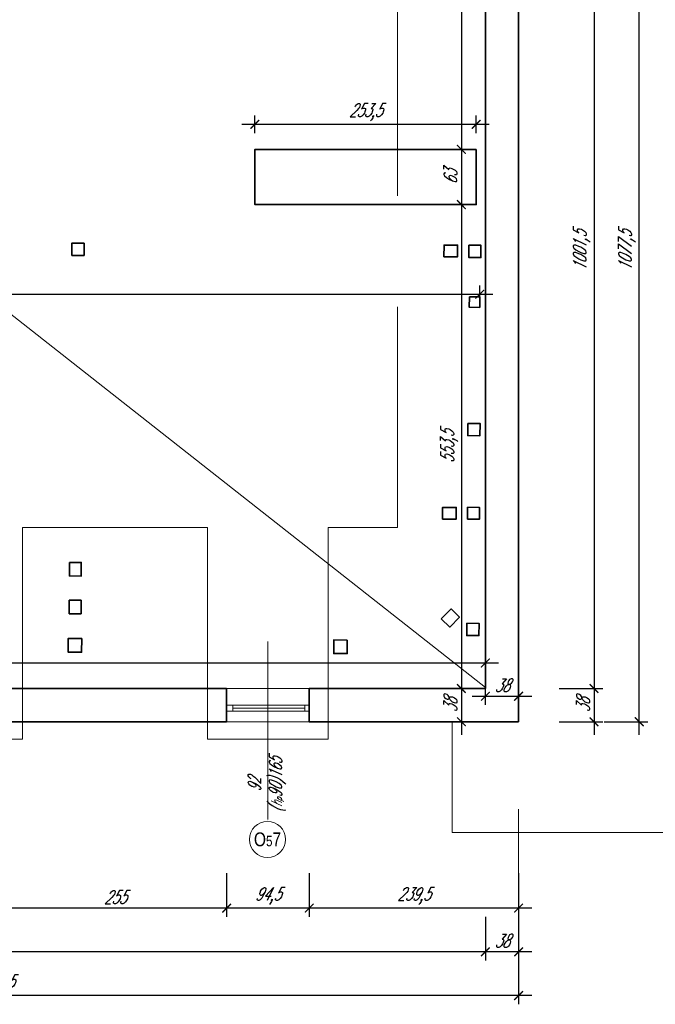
# Model space of a CAD drawing. Header units: millimetres. Extents: x 402 to 79005, y -7782 to 89952.
# Tile 8 of 256: x 23578 to 24306, y 9021 to 10147. Entities that reach past the tile are written whole.
import ezdxf

# ---------------------------------------------------------------- set-up
doc = ezdxf.new("R2010")
doc.units = ezdxf.units.MM
doc.header["$LTSCALE"] = 10
doc.linetypes.add('DASHED', pattern=[19.05, 12.7, -6.35])
doc.layers.get('0').update_dxf_attribs({"lineweight": 0})
doc.layers.get('Defpoints').update_dxf_attribs({"color": 253})
for name, color, linetype, lineweight in [('01-2_konstrukcja dachu', 253, 'Continuous', 35), ('01_ściany', 253, 'Continuous', 35), ('03-01_okna', 253, 'Continuous', 15), ('04-1_widok', 253, 'Continuous', 5), ('04-2_nad', 253, 'DASHED', 5), ('05-01_wymiary', 253, 'Continuous', 5), ('05-03_opis', 253, 'Continuous', 5)]:
    doc.layers.add(name, color=color, linetype=linetype, lineweight=lineweight)
doc.styles.add('ariel', font='ARIAL.TTF', dxfattribs={"width": 0.8})
doc.styles.add('ariel_wym', font='simplex.shx', dxfattribs={"width": 0.65, "oblique": 25})
doc.dimstyles.new('ariel 50', dxfattribs={"dimtxt": 15, "dimasz": 10, "dimexe": 10, "dimexo": 0, "dimgap": 5, "dimtad": 1, "dimdec": 1, "dimrnd": 0.5, "dimtxsty": 'ariel_wym', "dimblk": 'ARCHTICK', "dimcen": 2.5, "dimdle": 15, "dimazin": 0, "dimtfac": 1, "dimtdec": 1, "dimtix": 1, "dimtmove": 0, "dimatfit": 3, "dimldrblk": 'DOT', "dimfxl": 0, "dimarcsym": 0})
doc.dimstyles.new('ariel 50 wnętrze', dxfattribs={"dimtxt": 15, "dimasz": 10, "dimexe": 10, "dimexo": 0, "dimgap": 5, "dimtad": 1, "dimdec": 1, "dimrnd": 0.5, "dimtxsty": 'ariel_wym', "dimblk": 'ARCHTICK', "dimcen": 2.5, "dimdle": 15, "dimazin": 0, "dimtfac": 1, "dimtdec": 1, "dimtix": 1, "dimtmove": 0, "dimatfit": 3, "dimldrblk": 'DOT', "dimfxl": 0, "dimarcsym": 0})

# ---------------------------------------------------------------- blocks, each defined once
blk = doc.blocks.new('_ArchTick')
at = {"color": 0, "linetype": 'ByBlock', "const_width": 0.15}
blk.add_lwpolyline([(-0.5, -0.5), (0.5, 0.5)], dxfattribs=at)
blk = doc.blocks.new('*D3455')
at = {"layer": '05-01_wymiary', "color": 0, "lineweight": -2}
for p, q in [((24235.5, 10398.5), (24235.5, 9366.9)), ((24195.5, 10383.5), (24245.5, 10383.5)), ((24195.5, 9381.9), (24245.5, 9381.9))]:
    blk.add_line(p, q, dxfattribs=at)
at = {"layer": 'Defpoints', "color": 0, "lineweight": 0}
for p in [(24111.2, 10383.5), (24111.2, 9381.9), (24235.5, 9381.9)]:
    blk.add_point(p, dxfattribs=at)
at = {"layer": '05-01_wymiary', "color": 0, "lineweight": -2, "xscale": 10, "yscale": 10, "zscale": 10}
for p, rotation in [((24235.5, 10383.5), 90), ((24235.5, 9381.9), 270)]:
    blk.add_blockref('_ArchTick', p, dxfattribs=dict(at, rotation=rotation))
at = {"layer": '05-01_wymiary', "color": 0, "insert": (24221.5, 9882.7), "char_height": 15, "attachment_point": 5, "rotation": 90, "style": 'ariel_wym'}
blk.add_mtext('1001,5', dxfattribs=at)
blk = doc.blocks.new('_Dot')
at = {"color": 0, "linetype": 'ByBlock', "lineweight": -2}
blk.add_line((-0.5, 0), (-1, 0), dxfattribs=at)
at = {"color": 0, "linetype": 'ByBlock', "const_width": 0.5}
blk.add_lwpolyline([(-0.25, 0, 1), (0.25, 0, 1)], format="xyb", close=True, dxfattribs=at)
blk = doc.blocks.new('*D3456')
at = {"layer": '05-01_wymiary', "color": 0, "lineweight": -2}
for p, q in [((24235.5, 9396.9), (24235.5, 9328.9)), ((24195.5, 9381.9), (24245.5, 9381.9)), ((24195.5, 9343.9), (24245.5, 9343.9))]:
    blk.add_line(p, q, dxfattribs=at)
at = {"layer": 'Defpoints', "color": 0, "lineweight": 0}
for p in [(24111.2, 9381.9), (24149.2, 9343.9), (24235.5, 9343.9)]:
    blk.add_point(p, dxfattribs=at)
at = {"layer": '05-01_wymiary', "color": 0, "lineweight": -2, "xscale": 10, "yscale": 10, "zscale": 10}
for p, rotation in [((24235.5, 9381.9), 90), ((24235.5, 9343.9), 270)]:
    blk.add_blockref('_ArchTick', p, dxfattribs=dict(at, rotation=rotation))
at = {"layer": '05-01_wymiary', "color": 0, "insert": (24223, 9362.9), "char_height": 15, "attachment_point": 5, "rotation": 90, "style": 'ariel_wym'}
blk.add_mtext('38', dxfattribs=at)
blk = doc.blocks.new('*D3457')
at = {"layer": '05-01_wymiary', "color": 0, "lineweight": -2}
for p, q in [((24287.2, 9328.9), (24287.2, 10436.5)), ((24247.2, 10421.5), (24297.2, 10421.5)), ((24247.2, 9343.9), (24297.2, 9343.9))]:
    blk.add_line(p, q, dxfattribs=at)
at = {"layer": 'Defpoints', "color": 0, "lineweight": 0}
for p in [(24149.2, 10421.5), (24287.2, 10421.5), (24149.2, 9343.9)]:
    blk.add_point(p, dxfattribs=at)
at = {"layer": '05-01_wymiary', "color": 0, "lineweight": -2, "xscale": 10, "yscale": 10, "zscale": 10}
for p, rotation in [((24287.2, 10421.5), 90), ((24287.2, 9343.9), 270)]:
    blk.add_blockref('_ArchTick', p, dxfattribs=dict(at, rotation=rotation))
at = {"layer": '05-01_wymiary', "color": 0, "insert": (24273.3, 9882.7), "char_height": 15, "attachment_point": 5, "rotation": 90, "style": 'ariel_wym'}
blk.add_mtext('1077,5', dxfattribs=at)
blk = doc.blocks.new('*D3488')
at = {"layer": '05-01_wymiary', "color": 0, "lineweight": -2}
for p, q in [((23909.6, 9170.8), (23909.6, 9120.8)), ((24149.2, 9170.8), (24149.2, 9120.8)), ((24164.2, 9130.8), (23894.6, 9130.8))]:
    blk.add_line(p, q, dxfattribs=at)
at = {"layer": 'Defpoints', "color": 0, "lineweight": 0}
for p in [(23909.6, 9381.9), (24149.2, 9343.9), (23909.6, 9130.8)]:
    blk.add_point(p, dxfattribs=at)
at = {"layer": '05-01_wymiary', "color": 0, "lineweight": -2, "xscale": 10, "yscale": 10, "zscale": 10, "rotation": 180}
blk.add_blockref('_ArchTick', (23909.6, 9130.8), dxfattribs=at)
at = {"layer": '05-01_wymiary', "color": 0, "lineweight": -2, "xscale": 10, "yscale": 10, "zscale": 10}
blk.add_blockref('_ArchTick', (24149.2, 9130.8), dxfattribs=at)
at = {"layer": '05-01_wymiary', "color": 0, "insert": (24029.4, 9144.7), "char_height": 15, "attachment_point": 5, "style": 'ariel_wym'}
blk.add_mtext('239,5', dxfattribs=at)
blk = doc.blocks.new('*D3489')
at = {"layer": '05-01_wymiary', "color": 0, "lineweight": -2}
for p, q in [((23815.1, 9170.8), (23815.1, 9120.8)), ((23909.6, 9170.8), (23909.6, 9120.8)), ((23924.6, 9130.8), (23800.1, 9130.8))]:
    blk.add_line(p, q, dxfattribs=at)
at = {"layer": 'Defpoints', "color": 0, "lineweight": 0}
for p in [(23815.1, 9381.9), (23909.6, 9381.9), (23815.1, 9130.8)]:
    blk.add_point(p, dxfattribs=at)
at = {"layer": '05-01_wymiary', "color": 0, "lineweight": -2, "xscale": 10, "yscale": 10, "zscale": 10, "rotation": 180}
blk.add_blockref('_ArchTick', (23815.1, 9130.8), dxfattribs=at)
at = {"layer": '05-01_wymiary', "color": 0, "lineweight": -2, "xscale": 10, "yscale": 10, "zscale": 10}
blk.add_blockref('_ArchTick', (23909.6, 9130.8), dxfattribs=at)
at = {"layer": '05-01_wymiary', "color": 0, "insert": (23862.4, 9144.7), "char_height": 15, "attachment_point": 5, "style": 'ariel_wym'}
blk.add_mtext('94,5', dxfattribs=at)
blk = doc.blocks.new('*D3490')
at = {"layer": '05-01_wymiary', "color": 0, "lineweight": -2}
for p, q in [((23559.9, 9170.8), (23559.9, 9120.8)), ((23815.1, 9170.8), (23815.1, 9120.8)), ((23830.1, 9130.8), (23544.9, 9130.8))]:
    blk.add_line(p, q, dxfattribs=at)
at = {"layer": 'Defpoints', "color": 0, "lineweight": 0}
for p in [(23559.9, 9381.9), (23815.1, 9381.9), (23559.9, 9130.8)]:
    blk.add_point(p, dxfattribs=at)
at = {"layer": '05-01_wymiary', "color": 0, "lineweight": -2, "xscale": 10, "yscale": 10, "zscale": 10, "rotation": 180}
blk.add_blockref('_ArchTick', (23559.9, 9130.8), dxfattribs=at)
at = {"layer": '05-01_wymiary', "color": 0, "lineweight": -2, "xscale": 10, "yscale": 10, "zscale": 10}
blk.add_blockref('_ArchTick', (23815.1, 9130.8), dxfattribs=at)
at = {"layer": '05-01_wymiary', "color": 0, "insert": (23687.5, 9143.3), "char_height": 15, "attachment_point": 5, "style": 'ariel_wym'}
blk.add_mtext('255', dxfattribs=at)
blk = doc.blocks.new('*D3495')
at = {"layer": '05-01_wymiary', "color": 0, "lineweight": -2}
for p, q in [((24111.2, 9120.8), (24111.2, 9070.8)), ((24149.2, 9120.8), (24149.2, 9070.8)), ((24164.2, 9080.8), (24096.2, 9080.8))]:
    blk.add_line(p, q, dxfattribs=at)
at = {"layer": 'Defpoints', "color": 0, "lineweight": 0}
for p in [(24111.2, 9381.9), (24149.2, 9343.9), (24111.2, 9080.8)]:
    blk.add_point(p, dxfattribs=at)
at = {"layer": '05-01_wymiary', "color": 0, "lineweight": -2, "xscale": 10, "yscale": 10, "zscale": 10, "rotation": 180}
blk.add_blockref('_ArchTick', (24111.2, 9080.8), dxfattribs=at)
at = {"layer": '05-01_wymiary', "color": 0, "lineweight": -2, "xscale": 10, "yscale": 10, "zscale": 10}
blk.add_blockref('_ArchTick', (24149.2, 9080.8), dxfattribs=at)
at = {"layer": '05-01_wymiary', "color": 0, "insert": (24130.2, 9093.3), "char_height": 15, "attachment_point": 5, "style": 'ariel_wym'}
blk.add_mtext('38', dxfattribs=at)
blk = doc.blocks.new('*D3496')
at = {"layer": '05-01_wymiary', "color": 0, "lineweight": -2}
for p, q in [((22948.6, 9120.8), (22948.6, 9070.8)), ((24111.2, 9120.8), (24111.2, 9070.8)), ((24126.2, 9080.8), (22933.6, 9080.8))]:
    blk.add_line(p, q, dxfattribs=at)
at = {"layer": 'Defpoints', "color": 0, "lineweight": 0}
for p in [(24111.2, 9381.9), (22948.6, 9343.9), (22948.6, 9080.8)]:
    blk.add_point(p, dxfattribs=at)
at = {"layer": '05-01_wymiary', "color": 0, "lineweight": -2, "xscale": 10, "yscale": 10, "zscale": 10, "rotation": 180}
blk.add_blockref('_ArchTick', (22948.6, 9080.8), dxfattribs=at)
at = {"layer": '05-01_wymiary', "color": 0, "lineweight": -2, "xscale": 10, "yscale": 10, "zscale": 10}
blk.add_blockref('_ArchTick', (24111.2, 9080.8), dxfattribs=at)
at = {"layer": '05-01_wymiary', "color": 0, "insert": (23529.9, 9094.7), "char_height": 15, "attachment_point": 5, "style": 'ariel_wym'}
blk.add_mtext('1162,5', dxfattribs=at)
blk = doc.blocks.new('*D3497')
at = {"layer": '05-01_wymiary', "color": 0, "lineweight": -2}
for p, q in [((22948.6, 9070.8), (22948.6, 9020.8)), ((24149.2, 9070.8), (24149.2, 9020.8)), ((24164.2, 9030.8), (22933.6, 9030.8))]:
    blk.add_line(p, q, dxfattribs=at)
at = {"layer": 'Defpoints', "color": 0, "lineweight": 0}
for p in [(22948.6, 9343.9), (24149.2, 9343.9), (22948.6, 9030.8)]:
    blk.add_point(p, dxfattribs=at)
at = {"layer": '05-01_wymiary', "color": 0, "lineweight": -2, "xscale": 10, "yscale": 10, "zscale": 10, "rotation": 180}
blk.add_blockref('_ArchTick', (22948.6, 9030.8), dxfattribs=at)
at = {"layer": '05-01_wymiary', "color": 0, "lineweight": -2, "xscale": 10, "yscale": 10, "zscale": 10}
blk.add_blockref('_ArchTick', (24149.2, 9030.8), dxfattribs=at)
at = {"layer": '05-01_wymiary', "color": 0, "insert": (23548.9, 9044.7), "char_height": 15, "attachment_point": 5, "style": 'ariel_wym'}
blk.add_mtext('1200,5', dxfattribs=at)
blk = doc.blocks.new('*D3702')
at = {"layer": '05-01_wymiary', "color": 0, "lineweight": -2}
for p, q in [((24083.7, 10398.5), (24083.7, 9983.5)), ((24093.7, 10383.5), (24073.7, 10383.5)), ((24093.7, 9998.5), (24073.7, 9998.5))]:
    blk.add_line(p, q, dxfattribs=at)
at = {"layer": 'Defpoints', "color": 0, "lineweight": 0}
for p in [(24111.2, 10383.5), (24083.7, 9998.5), (24100.7, 9998.5)]:
    blk.add_point(p, dxfattribs=at)
at = {"layer": '05-01_wymiary', "color": 0, "lineweight": -2, "xscale": 10, "yscale": 10, "zscale": 10}
for p, rotation in [((24083.7, 10383.5), 90), ((24083.7, 9998.5), 270)]:
    blk.add_blockref('_ArchTick', p, dxfattribs=dict(at, rotation=rotation))
at = {"layer": '05-01_wymiary', "color": 0, "insert": (24071.2, 10191), "char_height": 15, "attachment_point": 5, "rotation": 90, "style": 'ariel_wym'}
blk.add_mtext('385', dxfattribs=at)
blk = doc.blocks.new('*D3703')
at = {"layer": '05-01_wymiary', "color": 0, "lineweight": -2}
for p, q in [((24083.7, 10013.5), (24083.7, 9920.3)), ((24093.7, 9998.5), (24073.7, 9998.5)), ((24093.7, 9935.3), (24073.7, 9935.3))]:
    blk.add_line(p, q, dxfattribs=at)
at = {"layer": 'Defpoints', "color": 0, "lineweight": 0}
for p in [(24100.7, 9998.5), (24083.7, 9935.3), (24100.7, 9935.3)]:
    blk.add_point(p, dxfattribs=at)
at = {"layer": '05-01_wymiary', "color": 0, "lineweight": -2, "xscale": 10, "yscale": 10, "zscale": 10}
for p, rotation in [((24083.7, 9998.5), 90), ((24083.7, 9935.3), 270)]:
    blk.add_blockref('_ArchTick', p, dxfattribs=dict(at, rotation=rotation))
at = {"layer": '05-01_wymiary', "color": 0, "insert": (24071.2, 9966.9), "char_height": 15, "attachment_point": 5, "rotation": 90, "style": 'ariel_wym'}
blk.add_mtext('63', dxfattribs=at)
blk = doc.blocks.new('*D3704')
at = {"layer": '05-01_wymiary', "color": 0, "lineweight": -2}
for p, q in [((24083.7, 9950.3), (24083.7, 9366.9)), ((24093.7, 9935.3), (24073.7, 9935.3)), ((24093.7, 9381.9), (24073.7, 9381.9))]:
    blk.add_line(p, q, dxfattribs=at)
at = {"layer": 'Defpoints', "color": 0, "lineweight": 0}
for p in [(24100.7, 9935.3), (24083.7, 9381.9), (24111.2, 9381.9)]:
    blk.add_point(p, dxfattribs=at)
at = {"layer": '05-01_wymiary', "color": 0, "lineweight": -2, "xscale": 10, "yscale": 10, "zscale": 10}
for p, rotation in [((24083.7, 9935.3), 90), ((24083.7, 9381.9), 270)]:
    blk.add_blockref('_ArchTick', p, dxfattribs=dict(at, rotation=rotation))
at = {"layer": '05-01_wymiary', "color": 0, "insert": (24069.8, 9658.6), "char_height": 15, "attachment_point": 5, "rotation": 90, "style": 'ariel_wym'}
blk.add_mtext('553,5', dxfattribs=at)
blk = doc.blocks.new('*D3705')
at = {"layer": '05-01_wymiary', "color": 0, "lineweight": -2}
for p, q in [((24083.7, 9396.9), (24083.7, 9328.9)), ((24093.7, 9381.9), (24073.7, 9381.9)), ((24093.7, 9343.9), (24073.7, 9343.9))]:
    blk.add_line(p, q, dxfattribs=at)
at = {"layer": 'Defpoints', "color": 0, "lineweight": 0}
for p in [(24111.2, 9381.9), (24083.7, 9343.9), (24149.2, 9343.9)]:
    blk.add_point(p, dxfattribs=at)
at = {"layer": '05-01_wymiary', "color": 0, "lineweight": -2, "xscale": 10, "yscale": 10, "zscale": 10}
for p, rotation in [((24083.7, 9381.9), 90), ((24083.7, 9343.9), 270)]:
    blk.add_blockref('_ArchTick', p, dxfattribs=dict(at, rotation=rotation))
at = {"layer": '05-01_wymiary', "color": 0, "insert": (24071.2, 9362.9), "char_height": 15, "attachment_point": 5, "rotation": 90, "style": 'ariel_wym'}
blk.add_mtext('38', dxfattribs=at)
blk = doc.blocks.new('*D3706')
at = {"layer": '05-01_wymiary', "color": 0, "lineweight": -2}
for p, q in [((23847.4, 10017.1), (23847.4, 10037.1)), ((24100.7, 10017.1), (24100.7, 10037.1)), ((24115.7, 10027.1), (23832.4, 10027.1))]:
    blk.add_line(p, q, dxfattribs=at)
at = {"layer": 'Defpoints', "color": 0, "lineweight": 0}
for p in [(23847.4, 10027.1), (23847.4, 9998.5), (24100.7, 9998.5)]:
    blk.add_point(p, dxfattribs=at)
at = {"layer": '05-01_wymiary', "color": 0, "lineweight": -2, "xscale": 10, "yscale": 10, "zscale": 10, "rotation": 180}
blk.add_blockref('_ArchTick', (23847.4, 10027.1), dxfattribs=at)
at = {"layer": '05-01_wymiary', "color": 0, "lineweight": -2, "xscale": 10, "yscale": 10, "zscale": 10}
blk.add_blockref('_ArchTick', (24100.7, 10027.1), dxfattribs=at)
at = {"layer": '05-01_wymiary', "color": 0, "insert": (23974.1, 10041), "char_height": 15, "attachment_point": 5, "style": 'ariel_wym'}
blk.add_mtext('253,5', dxfattribs=at)
blk = doc.blocks.new('*D3707')
at = {"layer": '05-01_wymiary', "color": 0, "lineweight": -2}
for p, q in [((22907.9, 9401.1), (22907.9, 9421.1)), ((24111.2, 9401.1), (24111.2, 9421.1)), ((22892.9, 9411.1), (24126.2, 9411.1))]:
    blk.add_line(p, q, dxfattribs=at)
at = {"layer": 'Defpoints', "color": 0, "lineweight": 0}
for p in [(24111.2, 9411.1), (22907.9, 9381.9), (24111.2, 9381.9)]:
    blk.add_point(p, dxfattribs=at)
at = {"layer": '05-01_wymiary', "color": 0, "lineweight": -2, "xscale": 10, "yscale": 10, "zscale": 10, "rotation": 180}
blk.add_blockref('_ArchTick', (22907.9, 9411.1), dxfattribs=at)
at = {"layer": '05-01_wymiary', "color": 0, "lineweight": -2, "xscale": 10, "yscale": 10, "zscale": 10}
blk.add_blockref('_ArchTick', (24111.2, 9411.1), dxfattribs=at)
at = {"layer": '05-01_wymiary', "color": 0, "insert": (23509.5, 9425), "char_height": 15, "attachment_point": 5, "style": 'ariel_wym'}
blk.add_mtext('1203,5', dxfattribs=at)
blk = doc.blocks.new('*D3708')
at = {"layer": '05-01_wymiary', "color": 0, "lineweight": -2}
for p, q in [((24111.2, 9363.1), (24111.2, 9383.1)), ((24149.2, 9363.1), (24149.2, 9383.1)), ((24096.2, 9373.1), (24164.2, 9373.1))]:
    blk.add_line(p, q, dxfattribs=at)
at = {"layer": 'Defpoints', "color": 0, "lineweight": 0}
for p in [(24149.2, 9373.1), (24111.2, 9343.9), (24149.2, 9343.9)]:
    blk.add_point(p, dxfattribs=at)
at = {"layer": '05-01_wymiary', "color": 0, "lineweight": -2, "xscale": 10, "yscale": 10, "zscale": 10, "rotation": 180}
blk.add_blockref('_ArchTick', (24111.2, 9373.1), dxfattribs=at)
at = {"layer": '05-01_wymiary', "color": 0, "lineweight": -2, "xscale": 10, "yscale": 10, "zscale": 10}
blk.add_blockref('_ArchTick', (24149.2, 9373.1), dxfattribs=at)
at = {"layer": '05-01_wymiary', "color": 0, "insert": (24130.2, 9385.6), "char_height": 15, "attachment_point": 5, "style": 'ariel_wym'}
blk.add_mtext('38', dxfattribs=at)
blk = doc.blocks.new('*D3712')
at = {"layer": '05-01_wymiary', "color": 0, "lineweight": -2}
for p, q in [((22990.7, 9822.8), (22990.7, 9842.8)), ((24104.8, 9823.8), (24104.8, 9842.8)), ((22975.7, 9832.8), (24119.8, 9832.8))]:
    blk.add_line(p, q, dxfattribs=at)
at = {"layer": 'Defpoints', "color": 0, "lineweight": 0}
for p in [(24104.8, 9832.8), (24104.8, 9823.8), (22990.7, 9799.2)]:
    blk.add_point(p, dxfattribs=at)
at = {"layer": '05-01_wymiary', "color": 0, "lineweight": -2, "xscale": 10, "yscale": 10, "zscale": 10, "rotation": 180}
blk.add_blockref('_ArchTick', (22990.7, 9832.8), dxfattribs=at)
at = {"layer": '05-01_wymiary', "color": 0, "lineweight": -2, "xscale": 10, "yscale": 10, "zscale": 10}
blk.add_blockref('_ArchTick', (24104.8, 9832.8), dxfattribs=at)
at = {"layer": '05-01_wymiary', "color": 0, "insert": (23547.8, 9845.3), "char_height": 15, "attachment_point": 5, "style": 'ariel_wym'}
blk.add_mtext('1114', dxfattribs=at)

msp = doc.modelspace()

# ---------------------------------------------------------------- linework, layer by layer
at = {"layer": '01-2_konstrukcja dachu'}
for points in [[(23637.99, 9877.25), (23638.07, 9891.25), (23652.07, 9891.18)], [(23652.07, 9891.18), (23651.99, 9877.18), (23637.99, 9877.25)]]:
    msp.add_lwpolyline(points, dxfattribs=at)
for points in [[(24063.77, 9875.55), (24063.84, 9889.05), (24079.34, 9888.97), (24079.27, 9875.47)], [(24092.15, 9888.89), (24106.15, 9888.82), (24106.08, 9874.82), (24092.08, 9874.89)], [(24092.84, 9829.89), (24104.84, 9829.83), (24104.78, 9817.83), (24092.78, 9817.89)], [(24091.09, 9685.15), (24105.09, 9685.07), (24105.02, 9671.07), (24091.02, 9671.15)], [(24062.21, 9575.59), (24062.28, 9589.09), (24077.78, 9589.01), (24077.71, 9575.51)], [(24090.85, 9589.15), (24104.35, 9589.08), (24104.28, 9575.58), (24090.78, 9575.65)], [(23635.28, 9526.1), (23648.78, 9526.03), (23648.7, 9510.53), (23635.2, 9510.6)], [(23635.06, 9482.93), (23648.56, 9482.86), (23648.48, 9467.36), (23634.98, 9467.43)], [(24060.7, 9461.58), (24070.32, 9452.1), (24081.55, 9463.5), (24071.93, 9472.98)], [(24089.91, 9456.48), (24103.91, 9456.41), (24103.84, 9442.41), (24089.84, 9442.48)], [(23649.2, 9438.95), (23633.7, 9439.03), (23633.62, 9423.53), (23649.12, 9423.45)], [(23953.19, 9437.37), (23937.69, 9437.45), (23937.61, 9421.95), (23953.11, 9421.87)]]:
    msp.add_lwpolyline(points, close=True, dxfattribs=at)
at = {"layer": '01_ściany'}
for p, q in [((24149.23, 9343.86), (24149.23, 10421.46)), ((24111.23, 9381.86), (24111.23, 10383.46)), ((23815.12, 9381.86), (23559.87, 9381.86)), ((23815.12, 9381.86), (23815.12, 9343.86)), ((24111.23, 9381.86), (23909.62, 9381.86)), ((23909.62, 9381.86), (23909.62, 9343.86)), ((23815.12, 9343.86), (23559.87, 9343.86)), ((24149.23, 9343.86), (23909.62, 9343.86))]:
    msp.add_line(p, q, dxfattribs=at)
msp.add_lwpolyline([(24100.74, 9998.46), (23847.41, 9998.46), (23847.41, 9935.27), (24100.74, 9935.27)], close=True, dxfattribs=at)
at = {"layer": '03-01_okna', "linetype": 'Continuous', "lineweight": 0}
for p, q in [((23815.12, 9362.84), (23909.62, 9362.84)), ((23822.11, 9355.86), (23822.11, 9362.84)), ((23822.11, 9359.35), (23904.45, 9359.35)), ((23904.45, 9355.86), (23904.45, 9362.84)), ((23815.12, 9355.86), (23909.62, 9355.86))]:
    msp.add_line(p, q, dxfattribs=at)
at = {"layer": '03-01_okna'}
msp.add_line((23815.12, 9343.86), (23909.62, 9343.86), dxfattribs=at)
at = {"layer": '04-1_widok'}
for p, q in [((23909.62, 9381.86), (23815.12, 9381.86)), ((24073.23, 9343.86), (24073.23, 9217.17)), ((25722.23, 9217.17), (24073.23, 9217.17))]:
    msp.add_line(p, q, dxfattribs=at)
at = {"layer": '04-2_nad', "ltscale": 2}
for p, q in [((24010.48, 10199.26), (24010.48, 9566.05)), ((23793.37, 9566.05), (23581.62, 9566.05)), ((23581.62, 9323.86), (23581.62, 9566.05)), ((23793.37, 9323.86), (23793.37, 9566.05)), ((24010.48, 9566.05), (23931.37, 9566.05)), ((23931.37, 9323.86), (23931.37, 9566.05)), ((23443.62, 9323.86), (23581.62, 9323.86)), ((23793.37, 9323.86), (23931.37, 9323.86))]:
    msp.add_line(p, q, dxfattribs=at)
at = {"layer": '05-01_wymiary'}
msp.add_line((24149.23, 9020.77), (24149.23, 9243.86), dxfattribs=at)
at = {"layer": '05-03_opis'}
msp.add_line((22837.82, 10383.46), (24111.23, 9383.09), dxfattribs=at)
at = {"layer": '05-03_opis', "lineweight": 0}
msp.add_line((23862.37, 9435.65), (23862.37, 9232.04), dxfattribs=at)
msp.add_circle((23861.87, 9209.35), 20.69, dxfattribs=at)

# ---------------------------------------------------------------- texts
at = {"layer": '05-03_opis', "lineweight": 0, "insert": (23861.3, 9272.04), "char_height": 14.4, "width": 62.6613, "attachment_point": 5, "rotation": 90, "style": 'ariel_wym'}
msp.add_mtext('92\\P({\\H0.8333x;h\\H0.6x;p}90)165', dxfattribs=at)
at = {"layer": '05-03_opis', "lineweight": 0, "insert": (23861.87, 9209.35), "char_height": 15.84, "width": 75.1935, "attachment_point": 5, "style": 'ariel'}
msp.add_mtext('O{\\H0.7576x;5}7', dxfattribs=at)

# ---------------------------------------------------------------- dimensions: what is measured, and where the dimension line sits
at = {"layer": '05-01_wymiary'}
dim = msp.add_linear_dim(base=(24287.19, 10421.46), p1=(24149.23, 9343.86), p2=(24149.23, 10421.46), angle=90, dimstyle='ariel 50', dxfattribs=at)
dim.commit()
dim.dimension.update_dxf_attribs({"geometry": '*D3457', "text_midpoint": (24273.27, 9882.66)})
for base, p1, p2, dimstyle, picture, middle in [((24083.73, 9998.46), (24111.23, 10383.46), (24100.74, 9998.46), 'ariel 50 wnętrze', '*D3702', (24071.23, 10190.96)), ((24235.47, 9381.86), (24111.23, 10383.46), (24111.23, 9381.86), 'ariel 50', '*D3455', (24221.54, 9882.66)), ((24083.73, 9935.27), (24100.74, 9998.46), (24100.74, 9935.27), 'ariel 50 wnętrze', '*D3703', (24071.23, 9966.86)), ((24083.73, 9381.86), (24100.74, 9935.27), (24111.23, 9381.86), 'ariel 50 wnętrze', '*D3704', (24069.8, 9658.56)), ((24083.73, 9343.86), (24111.23, 9381.86), (24149.23, 9343.86), 'ariel 50 wnętrze', '*D3705', (24071.23, 9362.86)), ((24235.47, 9343.86), (24111.23, 9381.86), (24149.23, 9343.86), 'ariel 50', '*D3456', (24222.97, 9362.86))]:
    dim = msp.add_linear_dim(base=base, p1=p1, p2=p2, angle=90, dimstyle=dimstyle, override={"dimtmove": 1}, dxfattribs=at)
    dim.commit()
    dim.dimension.update_dxf_attribs({"geometry": picture, "text_midpoint": middle})
for base, p1, p2, dimstyle, picture, middle in [((23847.41, 10027.08), (24100.74, 9998.46), (23847.41, 9998.46), 'ariel 50 wnętrze', '*D3706', (23974.07, 10041)), ((24111.23, 9411.09), (22907.86, 9381.86), (24111.23, 9381.86), 'ariel 50 wnętrze', '*D3707', (23509.54, 9425.02)), ((23909.62, 9130.77), (24149.23, 9343.86), (23909.62, 9381.86), 'ariel 50', '*D3488', (24029.42, 9144.7)), ((24111.23, 9080.77), (24149.23, 9343.86), (24111.23, 9381.86), 'ariel 50', '*D3495', (24130.23, 9093.27)), ((22948.61, 9030.77), (24149.23, 9343.86), (22948.61, 9343.86), 'ariel 50', '*D3497', (23548.92, 9044.7))]:
    dim = msp.add_linear_dim(base=base, p1=p1, p2=p2, dimstyle=dimstyle, dxfattribs=at)
    dim.commit()
    dim.dimension.update_dxf_attribs({"geometry": picture, "text_midpoint": middle})
for base, p1, p2, dimstyle, picture, middle in [((24104.81, 9832.76), (22990.71, 9799.21), (24104.81, 9823.83), 'ariel 50 wnętrze', '*D3712', (23547.76, 9845.26)), ((24149.23, 9373.09), (24111.23, 9343.86), (24149.23, 9343.86), 'ariel 50 wnętrze', '*D3708', (24130.23, 9385.59)), ((22948.61, 9080.77), (24111.23, 9381.86), (22948.61, 9343.86), 'ariel 50', '*D3496', (23529.92, 9094.7)), ((23559.87049168, 9130.77447537), (23815.12049168, 9381.85511885), (23559.87049168, 9381.85511885), 'ariel 50', '*D3490', (23687.49549168, 9143.27447537)), ((23815.12, 9130.77), (23909.62, 9381.86), (23815.12, 9381.86), 'ariel 50', '*D3489', (23862.37, 9144.7))]:
    dim = msp.add_linear_dim(base=base, p1=p1, p2=p2, dimstyle=dimstyle, override={"dimtmove": 1}, dxfattribs=at)
    dim.commit()
    dim.dimension.update_dxf_attribs({"geometry": picture, "text_midpoint": middle})

doc.saveas('drawing.dxf')
